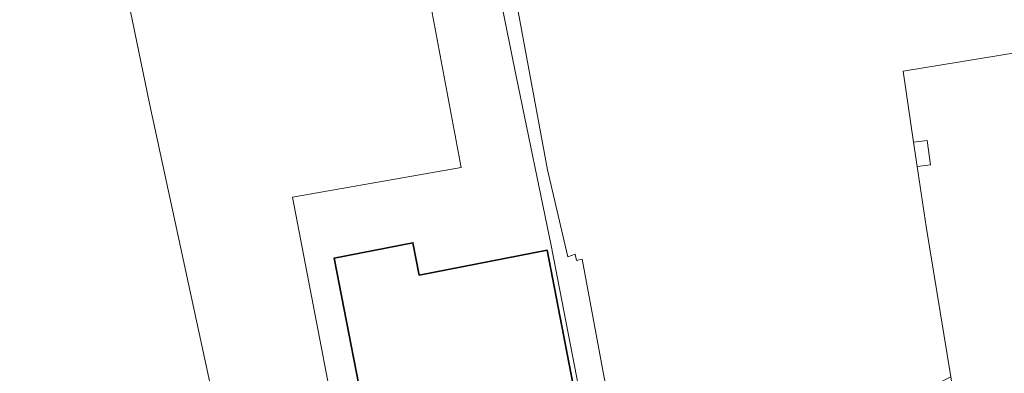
# Model space of a CAD drawing. Header units: metres. Extents: x 125158 to 132124, y 450612 to 454469.
# Tile 34 of 173: x 125591 to 125792, y 451585 to 451657. Entities that reach past the tile are written whole.
import ezdxf

# ---------------------------------------------------------------- set-up
doc = ezdxf.new("R2010")
doc.units = ezdxf.units.M
for name, color, linetype, lineweight in [('B-XX-OG-BEBOUWING-GV', 8, 'Continuous', 35), ('B-XX-OG-TERREIN_CULTUURSCHEIDING-GV', 8, 'Continuous', 18), ('B-XX-VH-VERHARDING_BEDRIJFSVLOERPLAAT-GV', 8, 'Continuous', 18)]:
    doc.layers.add(name, color=color, linetype=linetype, lineweight=lineweight)

msp = doc.modelspace()

# ---------------------------------------------------------------- linework, layer by layer
at = {"layer": 'B-XX-OG-BEBOUWING-GV'}
msp.add_lwpolyline([(125672.83, 451605.02), (125671.54, 451611.59), (125655.49, 451608.46), (125664.52, 451562.13), (125690.54, 451567.2), (125691.81, 451560.62), (125707.84, 451563.72), (125698.85, 451610.09)], close=True, dxfattribs=at)
at = {"layer": 'B-XX-OG-TERREIN_CULTUURSCHEIDING-GV'}
for points in [[(125687.36, 451689.08), (125698.97, 451626.46), (125703.12, 451608.71), (125704.6, 451609.26), (125704.88, 451607.96), (125705.99, 451608.24), (125714.83, 451560.88), (125735, 451567.25), (125735.74, 451565.59), (125741.84, 451568.17), (125743.5, 451565.21), (125781.07, 451584.3), (125776.07, 451614.94), (125774.25, 451627.08), (125773.5, 451632.07), (125771.34, 451646.47), (125814.45, 451653.53)], [(125579.35, 451476.01), (125633.79, 451492.97), (125632.69, 451496.55), (125637.51, 451498), (125636.4, 451501.55), (125647.59, 451505.24), (125645.59, 451512.62), (125643.84, 451520.61), (125640.25, 451520.26), (125639.32, 451528.2), (125642.05, 451528.77), (125640.84, 451534.33), (125637.38, 451550.12), (125634.25, 451564.44), (125633.25, 451569.05), (125617.9, 451639.9), (125609.28, 451681.66)], [(125609.28, 451681.66), (125617.9, 451639.9), (125633.25, 451569.05), (125634.25, 451564.44), (125637.38, 451550.12), (125659.71, 451554.82), (125646.99, 451620.86), (125681.4, 451626.94), (125672.18, 451675.78)], [(125814.45, 451653.53), (125771.34, 451646.47), (125773.5, 451632.07), (125776.23, 451632.42), (125776.95, 451627.48), (125774.25, 451627.08), (125776.07, 451614.94), (125781.07, 451584.3), (125786.13, 451553.31), (125783.54, 451552.39), (125785.79, 451542.67), (125791.49, 451546.53), (125798.23, 451550.66)]]:
    msp.add_lwpolyline(points, dxfattribs=at)
for points in [[(125685.94, 451678.85), (125672.18, 451675.78), (125681.4, 451626.94), (125646.99, 451620.86), (125659.71, 451554.82), (125637.38, 451550.12), (125640.84, 451534.33), (125710.2, 451548.86), (125711.22, 451550.48), (125708.82, 451564.17), (125699.7, 451611.07), (125692.6, 451645.47), (125687.07, 451672.67)], [(125776.95, 451627.48), (125776.23, 451632.42), (125773.5, 451632.07), (125774.25, 451627.08)], [(125672.83, 451605.02), (125698.85, 451610.09), (125707.84, 451563.72), (125691.81, 451560.62), (125690.54, 451567.2), (125664.52, 451562.13), (125655.49, 451608.46), (125671.54, 451611.59)]]:
    msp.add_lwpolyline(points, close=True, dxfattribs=at)
at = {"layer": 'B-XX-VH-VERHARDING_BEDRIJFSVLOERPLAAT-GV'}
msp.add_lwpolyline([(125687.07, 451672.67), (125692.6, 451645.47), (125699.7, 451611.07), (125708.82, 451564.17), (125711.22, 451550.48), (125715.81, 451551.03), (125717.04, 451551.17), (125719.77, 451552.62), (125719.73, 451552.7), (125720.94, 451553.24), (125743.5, 451565.21), (125741.84, 451568.17), (125735.74, 451565.59), (125735, 451567.25), (125714.83, 451560.88), (125705.99, 451608.24), (125704.88, 451607.96), (125704.6, 451609.26), (125703.12, 451608.71), (125698.97, 451626.46), (125687.36, 451689.08)], dxfattribs=at)

doc.saveas('drawing.dxf')
